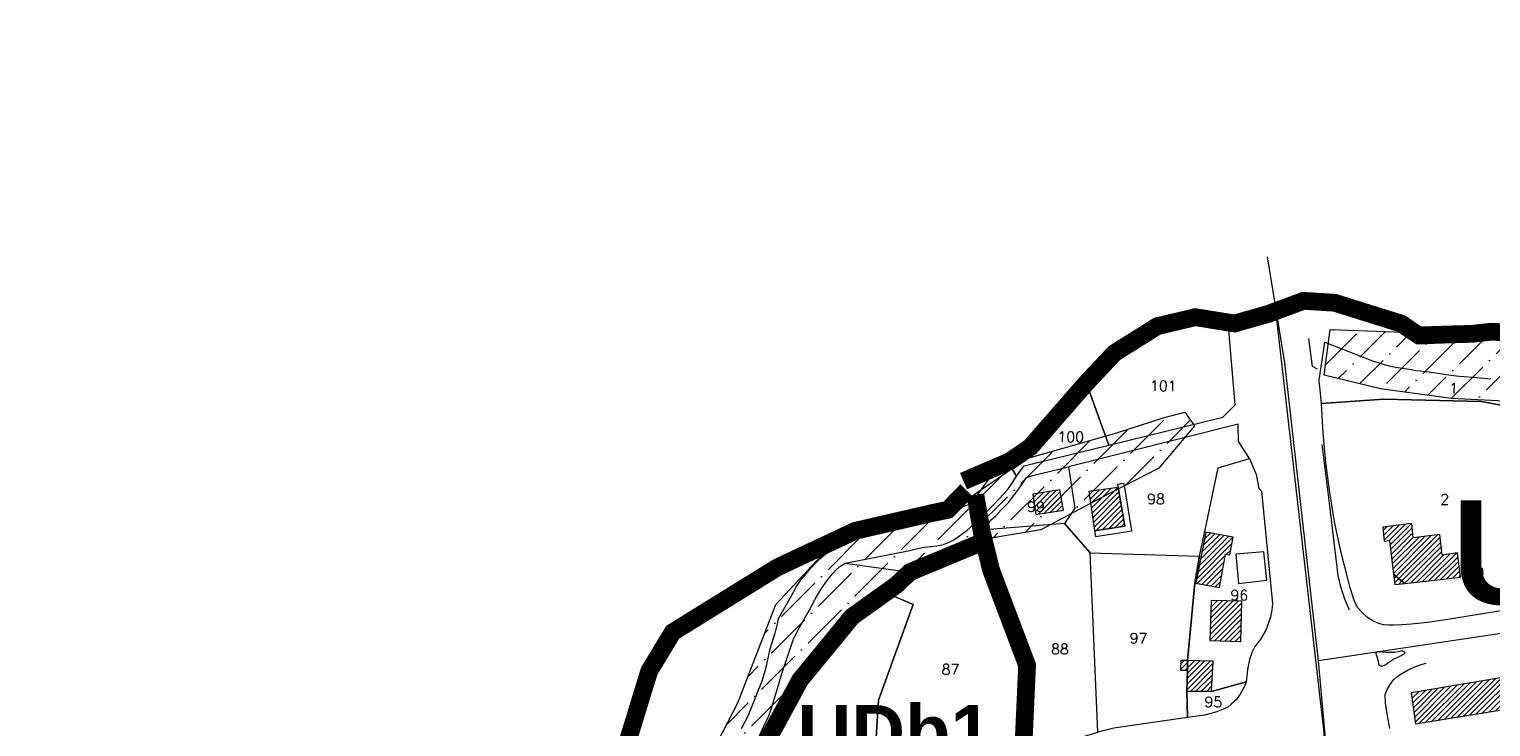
# Model space of a CAD drawing. Header units: metres. Extents: x 578835 to 593571, y 248557 to 255108.
# Tile 114 of 251: x 582712 to 583205, y 252823 to 253059. Entities that reach past the tile are written whole.
import ezdxf

# ---------------------------------------------------------------- set-up
doc = ezdxf.new("R2010")
doc.units = ezdxf.units.M
doc.linetypes.add('CACHEX2', pattern=[0.75, 0.5, -0.25])
doc.linetypes.add('SOLID_LINE', pattern=[0])
for name, color, linetype, lineweight in [('Cad-BATIMENT_BATI_LEGER13', 7, 'SOLID_LINE', 0), ('Cad-BATIMENT_BATI_PRIVE12', 7, 'SOLID_LINE', 0), ('Cad-BATIMENT_BATI_PRIVE12_HACH', 7, 'SOLID_LINE', 0), ('Cad-HYDROGRAPHI_COURS_D_EAU28', 5, 'SOLID_LINE', 0), ('Cad-PARCELLAIRE_PARCELLE1', 250, 'SOLID_LINE', 0), ('Cad-RESEAU_ROUT_AXE_DE_VOIE26', 255, 'SOLID_LINE', 0), ('Cad-RESEAU_ROUT_LIMITE_DE_VOIE_P23', 8, 'SOLID_LINE', 0), ('Cad-TOPONYMIE_NUMERO_DE_PARCELL182', 250, 'SOLID_LINE', 0), ('PLU', 7, 'CACHEX2', 5), ('PPRI global - contour', 152, 'Continuous', 5), ('PPRI global - hachures', 152, 'Continuous', 5)]:
    doc.layers.add(name, color=color, linetype=linetype, lineweight=lineweight)
doc.layers.add('PLU nom', color=7, linetype='Continuous')
doc.styles.get("Standard").update_dxf_attribs({"font": 'arialbd_0.ttf', "height": 50})
doc.styles.add('TEXTSTYLE_45_11', font='txt.shx', dxfattribs={"oblique": 50})

msp = doc.modelspace()

# ---------------------------------------------------------------- hatches: boundary and pattern name
at = {"layer": 'Cad-BATIMENT_BATI_PRIVE12_HACH', "ltscale": 0.4}
h = msp.add_hatch(dxfattribs=at)
h.set_pattern_fill('ANSI31', color=256, scale=0.4, style=0)
h.paths.add_polyline_path([(583059.72, 252903.14), (583050.52, 252901.7), (583051.59, 252894.88), (583060.95, 252896.33)])
h = msp.add_hatch(dxfattribs=at)
h.set_pattern_fill('ANSI31', color=256, scale=0.4, style=0)
h.paths.add_polyline_path([(583081.59, 252890.92), (583079.35, 252904), (583069.48, 252902.62), (583071.42, 252889.29)])
h = msp.add_hatch(dxfattribs=at)
h.set_pattern_fill('ANSI31', color=256, scale=0.4, style=0)
h.paths.add_polyline_path([(583105.62, 252871.63), (583113.57, 252870.18), (583115.67, 252881.5), (583117.09, 252881.28), (583118.25, 252887.18), (583109.04, 252888.86)])
h = msp.add_hatch(dxfattribs=at)
h.set_pattern_fill('ANSI31', color=256, scale=0.4, style=0)
h.paths.add_polyline_path([(583188.06, 252888.1), (583179.08, 252887.01), (583178.61, 252891.77), (583168.81, 252890.62), (583169.21, 252885.86), (583171.08, 252886.12), (583172.36, 252874.74), (583176.25, 252871.61), (583190.13, 252873.11), (583195.02, 252873.74), (583194.02, 252881.91), (583188.88, 252881.14)])
h = msp.add_hatch(dxfattribs=at)
h.set_pattern_fill('ANSI31', color=256, scale=0.4, style=0)
h.paths.add_polyline_path([(583176.25, 252871.61), (583172.36, 252874.74), (583172.82, 252871.22)])
h = msp.add_hatch(dxfattribs=at)
h.set_pattern_fill('ANSI31', color=256, scale=0.4, style=0)
h.paths.add_polyline_path([(583202.46, 252876.59), (583198.29, 252876.13), (583198.53, 252874.26), (583202.7, 252874.61)])
h = msp.add_hatch(dxfattribs=at)
h.set_pattern_fill('ANSI31', color=256, scale=0.4, style=0)
h.paths.add_polyline_path([(583110.79, 252865.82), (583110.36, 252852.3), (583120.78, 252851.94), (583121.12, 252865.57)])
h = msp.add_hatch(dxfattribs=at)
h.set_pattern_fill('ANSI31', color=256, scale=0.4, style=0)
h.paths.add_polyline_path([(583102.77, 252845.54), (583100.53, 252845.58), (583100.48, 252842.33), (583102.86, 252842.31)])
h = msp.add_hatch(dxfattribs=at)
h.set_pattern_fill('ANSI31', color=256, scale=0.4, style=0)
h.paths.add_polyline_path([(583102.77, 252845.54), (583102.86, 252842.31), (583102.55, 252835.27), (583110.97, 252835.08), (583111.43, 252845.37)])
h = msp.add_hatch(dxfattribs=at)
h.set_pattern_fill('ANSI31', color=256, scale=0.4, style=0)
h.paths.add_polyline_path([(583228.09, 252842.94), (583178.35, 252834.67), (583179.88, 252824.21), (583229.81, 252832.28)])
at = {"layer": 'PPRI global - hachures', "ltscale": 0.4}
h = msp.add_hatch(dxfattribs=at)
h.set_pattern_fill('ANSI36', color=256, scale=2, style=0)
h.paths.add_polyline_path([(583693.47, 253031.19), (583677.29, 253027.15), (583659.5, 253009.36), (583649.79, 252997.23), (583629.56, 252972.97), (583602.87, 252964.88), (583581.83, 252966.5), (583555.95, 252981.05), (583526.82, 252987.52), (583492.85, 252981.05), (583457.25, 252970.54), (583441.88, 252959.22), (583432.98, 252951.13), (583403.73, 252938.16), (583379.46, 252934.12), (583352.81, 252952.78), (583302.82, 252943.26), (583278.08, 252938.37), (583247.07, 252935.92), (583219.06, 252932.66), (583191.87, 252934.02), (583167.96, 252937.28), (583148.93, 252941.87), (583150.97, 252957.33), (583188.54, 252955.95), (583227.37, 252954.34), (583249.21, 252961.61), (583268.63, 252967.28), (583313.12, 252968.08), (583348.72, 252980.21), (583380.27, 252999.62), (583428, 253019.84), (583461.97, 253027.12), (583495.95, 253023.07), (583525.88, 253016.6), (583558.24, 253003.66), (583585.75, 252999.62), (583602.74, 253006.09), (583593.84, 253017.41), (583597.88, 253031.16), (583621.34, 253041.67), (583643.19, 253056.23), (583692.53, 253058.65)])
h = msp.add_hatch(dxfattribs=at)
h.set_pattern_fill('ANSI36', color=256, scale=2, style=0)
h.paths.add_polyline_path([(583105.19, 252924.83), (583093.12, 252910.44), (583073.42, 252900.42), (583053.22, 252889.69), (583028.95, 252885.65), (583010.42, 252876.32), (582989.36, 252860.7), (582970.85, 252838.29), (582949.67, 252799.93), (582927.83, 252768.4), (582916.5, 252752.22), (582901.94, 252726.35), (582878.48, 252716.64), (582828.32, 252702.09), (582776.55, 252691.58), (582755.08, 252697.1), (582724.34, 252715.7), (582694.41, 252733.49), (582657.2, 252735.91), (582587.62, 252737.53), (582535.85, 252736.72), (582501.87, 252736.72), (582481.65, 252724.59), (582445.24, 252709.23), (582411.27, 252695.48), (582367.58, 252682.54), (582331.18, 252688.2), (582316.62, 252692.25), (582315.81, 252696.29), (582359.49, 252692.25), (582391.85, 252697.91), (582474.37, 252731.87), (582496.21, 252744), (582528.57, 252747.23), (582649.92, 252748.04), (582696.03, 252745.62), (582730.81, 252726.21), (582768.03, 252706.8), (582791.49, 252705.18), (582850.54, 252720.55), (582889.37, 252731.87), (582907.98, 252753.7), (582920.11, 252777.96), (582935.49, 252801.41), (582950.86, 252831.33), (582963.8, 252864.49), (582980.62, 252882.59), (583002.28, 252893.15), (583026.09, 252898.45), (583048.59, 252913.73), (583078.92, 252922.39), (583094.63, 252927.53), (583101.94, 252929.43)])

# ---------------------------------------------------------------- linework, layer by layer
at = {"layer": 'Cad-BATIMENT_BATI_LEGER13'}
for points in [[(583081.46, 252905.29), (583079.18, 252904.99), (583079.35, 252904), (583081.59, 252890.92), (583071.42, 252889.29), (583071.75, 252887.43), (583083.95, 252889.33), (583081.46, 252905.29), (583081.46, 252905.29)], [(583081.46, 252905.29), (583079.18, 252904.99), (583079.35, 252904), (583081.59, 252890.92), (583071.42, 252889.29), (583071.75, 252887.43), (583083.95, 252889.33), (583081.46, 252905.29), (583081.46, 252905.29)], [(583120.04, 252871.61), (583129.58, 252872.74), (583128.64, 252882.25), (583119.13, 252881.46), (583120.04, 252871.61), (583120.04, 252871.61)], [(583120.04, 252871.61), (583129.58, 252872.74), (583128.64, 252882.25), (583119.13, 252881.46), (583120.04, 252871.61), (583120.04, 252871.61)]]:
    msp.add_lwpolyline(points, close=True, dxfattribs=at)
at = {"layer": 'Cad-BATIMENT_BATI_PRIVE12'}
for points in [[(583059.72, 252903.14), (583050.52, 252901.7), (583051.59, 252894.88), (583060.95, 252896.33), (583059.72, 252903.14), (583059.72, 252903.14)], [(583081.59, 252890.92), (583079.35, 252904), (583069.48, 252902.62), (583071.42, 252889.29), (583081.59, 252890.92), (583081.59, 252890.92)], [(583105.62, 252871.63), (583113.57, 252870.18), (583115.67, 252881.5), (583117.09, 252881.28), (583118.25, 252887.18), (583109.04, 252888.86), (583105.62, 252871.63), (583105.62, 252871.63)], [(583188.06, 252888.1), (583179.08, 252887.01), (583178.61, 252891.77), (583168.81, 252890.62), (583169.21, 252885.86), (583171.08, 252886.12), (583172.36, 252874.74), (583176.25, 252871.61), (583190.13, 252873.11), (583195.02, 252873.74), (583194.02, 252881.91), (583188.88, 252881.14), (583188.06, 252888.1), (583188.06, 252888.1)], [(583176.25, 252871.61), (583172.36, 252874.74), (583172.82, 252871.22), (583176.25, 252871.61), (583176.25, 252871.61)], [(583202.46, 252876.59), (583198.29, 252876.13), (583198.53, 252874.26), (583202.7, 252874.61), (583202.46, 252876.59), (583202.46, 252876.59)], [(583110.79, 252865.82), (583110.36, 252852.3), (583120.78, 252851.94), (583121.12, 252865.57), (583110.79, 252865.82), (583110.79, 252865.82)], [(583102.77, 252845.54), (583100.53, 252845.58), (583100.48, 252842.33), (583102.86, 252842.31), (583102.77, 252845.54), (583102.77, 252845.54)], [(583102.77, 252845.54), (583102.86, 252842.31), (583102.55, 252835.27), (583110.97, 252835.08), (583111.43, 252845.37), (583102.77, 252845.54), (583102.77, 252845.54)], [(583228.09, 252842.94), (583178.35, 252834.67), (583179.88, 252824.21), (583229.81, 252832.28), (583228.09, 252842.94), (583228.09, 252842.94)]]:
    msp.add_lwpolyline(points, close=True, dxfattribs=at)
at = {"layer": 'Cad-HYDROGRAPHI_COURS_D_EAU28'}
msp.add_lwpolyline([(582957.76, 252819.29), (582959.72, 252823.36), (582961.4, 252826.94), (582962.4, 252829.82), (582963.43, 252833.24), (582964.66, 252837.25), (582965.83, 252841.14), (582967.99, 252847.78), (582969.57, 252852.6), (582971.56, 252856.33), (582975.16, 252862.65), (582977, 252866.26), (582978.95, 252869.54), (582980.42, 252871.67), (582981.83, 252873.57), (582982.95, 252874.9), (582984.08, 252876.21), (582985.39, 252877.32), (582987.19, 252878.48), (583002.19, 252881.4), (583008.43, 252882.59), (583011.18, 252883.26), (583013.86, 252883.82), (583018.1, 252884.29), (583020.38, 252884.7), (583022.29, 252885.53), (583024.1, 252886.46), (583025.83, 252887.61), (583028.3, 252889.48), (583030.68, 252891.58), (583030.68, 252891.58), (583030.68, 252891.58), (583033.67, 252894.39), (583036.47, 252897.3), (583039.36, 252900.22), (583041.99, 252903.22), (583043.62, 252905.48), (583045.07, 252907.83), (583043.36, 252910.58), (583042.77, 252912.65), (583041.85, 252914.8), (583038.72, 252910.86), (583036.04, 252907.41), (583032.8, 252902.79), (583031.02, 252900.31), (583029.21, 252898.25), (583024.65, 252896.76), (583019.52, 252895.89), (583015.32, 252894.98), (583013.22, 252894.47), (583008.83, 252893.66), (583002.17, 252892.54), (582997.91, 252892.19), (582995.15, 252891.63), (582990.66, 252889.24), (582985.76, 252885.72), (582982.76, 252883.24), (582978.13, 252879.39), (582974.85, 252876.11), (582972.84, 252873.6), (582971.95, 252872.52), (582970.62, 252870.52), (582969.63, 252868.54), (582964.38, 252859.41), (582964.3, 252858.4), (582963.45, 252854.76), (582962.21, 252850.87), (582961.63, 252848.93), (582960.12, 252842.33), (582959.03, 252838.56), (582955.36, 252829.23), (582954.32, 252826.81), (582952.05, 252822.49)], dxfattribs=at)
at = {"layer": 'Cad-PARCELLAIRE_PARCELLE1'}
for points in [[(583076.26, 252918.23), (583114.71, 252927.68), (583118.9, 252931.82), (583116.55, 252959.83), (583114.92, 252960.58), (583110.67, 252961.23), (583105.46, 252961.35), (583100.86, 252961.19), (583097.25, 252960.11), (583092.62, 252958.27), (583088.34, 252956.25), (583084.88, 252954.28), (583081.04, 252951.84), (583078.21, 252949.27), (583074.99, 252946.32), (583071.59, 252942.7), (583068.67, 252939.12), (583076.26, 252918.23), (583076.26, 252918.23)], [(583076.26, 252918.23), (583068.67, 252939.12), (583059.74, 252928.67), (583049.7, 252917.47), (583043.36, 252910.58), (583045.07, 252907.83), (583047.58, 252911.27), (583076.26, 252918.23), (583076.26, 252918.23)], [(583061.25, 252891.79), (583069.89, 252881.92), (583106.83, 252880.76), (583108.69, 252889.16), (583113.16, 252910.61), (583123.78, 252913.72), (583120, 252919.54), (583119.93, 252925.33), (583062.61, 252910.96), (583064.76, 252896.98), (583061.25, 252891.79), (583061.25, 252891.79)], [(583122.64, 252838.38), (583110.97, 252835.08), (583102.55, 252835.27), (583102.86, 252842.31), (583102.77, 252845.54), (583105.28, 252871.71), (583106.83, 252880.76), (583108.69, 252889.16), (583113.16, 252910.61), (583123.78, 252913.72), (583126.04, 252908.34), (583126.93, 252903.62), (583127.75, 252902.68), (583131.57, 252864.77), (583131.27, 252862.51), (583130.79, 252860.25), (583130.08, 252857.96), (583129.27, 252855.77), (583127.31, 252852.59), (583125.52, 252850.33), (583124.69, 252848.47), (583123.75, 252845.95), (583123.12, 252842.55), (583122.88, 252840.53), (583122.64, 252838.38), (583122.64, 252838.38)], [(583061.25, 252891.79), (583034.63, 252889.68), (583035.43, 252891.09), (583036.19, 252892.82), (583038.02, 252894.42), (583039.83, 252896.46), (583042.51, 252899.03), (583046.05, 252903.9), (583048.41, 252907.32), (583050.41, 252908.05), (583062.61, 252910.96), (583064.76, 252896.98), (583061.25, 252891.79), (583061.25, 252891.79)], [(583047, 252813.57), (583072.47, 252821.39), (583069.89, 252881.92), (583061.25, 252891.79), (583034.63, 252889.68), (583033.7, 252888.04), (583034.82, 252881.56), (583049.29, 252841.41), (583047.04, 252816.04), (583047, 252813.57), (583047, 252813.57)], [(583009.04, 252875.4), (583012.51, 252876.24), (583015.89, 252877.3), (583019.25, 252878.48), (583021.89, 252879.47), (583024.42, 252880.69), (583026.86, 252882.01), (583028.51, 252883.04), (583030.06, 252884.17), (583031.53, 252885.41), (583032.73, 252886.74), (583033.7, 252888.04), (583034.82, 252881.56), (583049.29, 252841.41), (583047.04, 252816.04), (583036.73, 252815.17), (583016.15, 252813.79), (582997.15, 252812.42), (582998.47, 252832.15), (583010.12, 252864.45), (583002.84, 252867.63), (583005.11, 252873.06), (583009.04, 252875.4), (583009.04, 252875.4)], [(583072.47, 252821.39), (583069.89, 252881.92), (583106.83, 252880.76), (583105.28, 252871.71), (583102.77, 252845.54), (583102.86, 252842.31), (583102.55, 252835.27), (583102.8, 252826.37), (583077.97, 252822.74), (583072.47, 252821.39), (583072.47, 252821.39)], [(583102.8, 252826.37), (583102.55, 252835.27), (583110.97, 252835.08), (583122.64, 252838.38), (583122.03, 252836.77), (583120.6, 252834.2), (583119.2, 252832.3), (583117.66, 252830.95), (583116.44, 252829.84), (583112.7, 252828.19), (583108.59, 252827.07), (583102.8, 252826.37), (583102.8, 252826.37)]]:
    msp.add_lwpolyline(points, close=True, dxfattribs=at)
for points in [[(583241.62, 252925.78), (583201.95, 252932.95), (583169.16, 252933.79), (583148.11, 252932.36), (583147.28, 252940.21), (583149.18, 252953.07), (583165.29, 252946.72), (583168.08, 252945.84), (583169.27, 252945.49), (583171.03, 252945.08), (583172.45, 252944.75), (583173.97, 252944.43), (583175.46, 252944.23), (583176.89, 252944.01), (583178.39, 252943.8), (583179.97, 252943.49), (583181.39, 252943.38), (583182.88, 252943.17), (583184.39, 252942.96), (583191.81, 252941.91), (583194.72, 252941.6), (583200.7, 252941.09), (583205.27, 252940.7)], [(583214.29, 252863.2), (583189.23, 252859.21), (583183.86, 252858.43), (583178.38, 252857.86), (583175.36, 252857.61), (583172.4, 252857.48), (583170.66, 252857.55), (583169, 252857.64), (583167.4, 252858.06), (583165.35, 252859), (583163.52, 252860.18), (583161.82, 252861.72), (583160.37, 252863.38), (583159.38, 252865.3), (583158.64, 252867.25), (583157.75, 252870.07), (583157.11, 252872.81), (583154.65, 252882.52), (583152.51, 252892.38), (583150.86, 252902.27), (583149.53, 252912.3), (583148.62, 252922.26), (583148.11, 252932.36), (583169.16, 252933.79), (583201.95, 252932.95), (583241.62, 252925.78)], [(582957.76, 252819.29), (582959.72, 252823.36), (582961.4, 252826.94), (582962.4, 252829.82), (582963.43, 252833.24), (582964.66, 252837.25), (582965.83, 252841.14), (582967.99, 252847.78), (582969.57, 252852.6), (582971.56, 252856.33), (582975.16, 252862.65), (582977, 252866.26), (582978.95, 252869.54), (582980.42, 252871.67), (582981.83, 252873.57), (582982.95, 252874.9), (582984.08, 252876.21), (582985.39, 252877.32), (582987.19, 252878.48), (583009.04, 252875.4), (583005.11, 252873.06), (583002.84, 252867.63), (583010.12, 252864.45), (582998.47, 252832.15), (582997.15, 252812.42)]]:
    msp.add_lwpolyline(points, dxfattribs=at)
at = {"layer": 'Cad-RESEAU_ROUT_AXE_DE_VOIE26'}
for points in [[(583182.64, 252565.75), (583173.31, 252635.1), (583169.65, 252642.63), (583168.05, 252652.79), (583166.07, 252664.94), (583163.35, 252684.73), (583160.57, 252704.4), (583157.54, 252726.39), (583155.12, 252755.27), (583149.18, 252821.84), (583147.08, 252845.43), (583135.74, 252946.09), (583129.78, 252981.85)], [(583215.04, 252305.79), (583205.17, 252385.49), (583197.44, 252441.11), (583185.51, 252525.38), (583175.14, 252602), (583170.44, 252642.77), (583169.38, 252652.04), (583161.96, 252709.75), (583156.86, 252742.36), (583151.47, 252790.26), (583148.86, 252822.21), (583132.77, 252962.71)], [(583698.71, 252924.03), (583669.97, 252923.3), (583629.51, 252921.89), (583586.87, 252917.51), (583562.61, 252914.27), (583493.03, 252902.7), (583413.45, 252889.02), (583318.2, 252872.93), (583265.19, 252863.91), (583214, 252855.46), (583147.08, 252845.43)]]:
    msp.add_lwpolyline(points, dxfattribs=at)
at = {"layer": 'Cad-RESEAU_ROUT_LIMITE_DE_VOIE_P23'}
for points in [[(583146.77, 252943.94), (583145.02, 252944.82), (583143.75, 252954.21)], [(583157.57, 252862.59), (583155.96, 252866.25), (583155.25, 252868.31), (583154.61, 252870.4), (583153.72, 252874.22), (583150.72, 252898.63), (583148.27, 252918.49)], [(583174.57, 252848.71), (583174.99, 252848.82), (583175.42, 252848.8), (583175.74, 252848.73), (583176.02, 252848.55), (583176.21, 252848.32), (583176.26, 252848.03), (583176.04, 252847.78), (583175.72, 252847.62), (583174.14, 252846.8), (583174.03, 252846.75), (583172.54, 252846.05), (583170.45, 252844.7), (583169.89, 252844.27), (583169.29, 252843.83), (583168.6, 252843.63), (583168.17, 252843.66), (583167.75, 252843.83), (583167.48, 252844.21), (583167.39, 252844.68), (583167.31, 252845.13), (583166.89, 252846.82), (583166.65, 252847.34), (583166.5, 252847.91), (583166.55, 252848.19), (583166.68, 252848.43), (583167.03, 252848.57), (583167.4, 252848.59), (583168.56, 252848.51), (583170.07, 252848.36), (583171.4, 252848.34), (583172.74, 252848.42), (583174.57, 252848.71)], [(583174.57, 252848.71), (583174.99, 252848.82), (583175.42, 252848.8), (583175.74, 252848.73), (583176.02, 252848.55), (583176.21, 252848.32), (583176.26, 252848.03), (583176.04, 252847.78), (583175.72, 252847.62), (583174.14, 252846.8), (583174.03, 252846.75), (583172.54, 252846.05), (583170.45, 252844.7), (583169.89, 252844.27), (583169.29, 252843.83), (583168.6, 252843.63), (583168.17, 252843.66), (583167.75, 252843.83), (583167.48, 252844.21), (583167.39, 252844.68), (583167.31, 252845.13), (583166.89, 252846.82), (583166.65, 252847.34), (583166.5, 252847.91), (583166.55, 252848.19), (583166.68, 252848.43), (583167.03, 252848.57), (583167.4, 252848.59), (583168.56, 252848.51), (583170.07, 252848.36), (583171.4, 252848.34), (583172.74, 252848.42), (583174.57, 252848.71)], [(583171.16, 252822.61), (583170.32, 252826.88), (583169.98, 252829.04), (583169.73, 252831.21), (583169.59, 252834.13), (583170.3, 252835.75), (583171.17, 252837.29), (583171.8, 252838.26), (583172.53, 252839.18), (583173.52, 252840.08), (583174.6, 252840.87), (583175.96, 252841.68), (583177.37, 252842.39), (583179.55, 252843.38), (583181.78, 252844.21), (583183.38, 252844.64)]]:
    msp.add_lwpolyline(points, dxfattribs=at)
at = {"layer": 'PLU', "color": 7, "ltscale": 2, "const_width": 6}
for points in [[(583211.88, 252956.22), (583205.48, 252956.56), (583198.94, 252955.84), (583189.95, 252955.59), (583180.97, 252955.28), (583174.98, 252959.3), (583152.5, 252966.33), (583142.01, 252966.98), (583130.03, 252962.54), (583118.72, 252959.33), (583105.44, 252961.46), (583092.62, 252958.43), (583078.18, 252949.38), (583068.66, 252939.29), (583049.71, 252917.59), (583042.74, 252912.82), (583027.14, 252906.11)], [(582768.94, 252704.26), (582821.8, 252707.58), (582865.65, 252726.74), (582881.78, 252747.36), (582906.38, 252794.41), (582920.97, 252841.97), (582928.93, 252855.13), (582964.31, 252877.03), (582990.63, 252889.36), (583016.22, 252895.26), (583021.87, 252896.43), (583028.22, 252902.95)], [(583185.51, 252525.38), (583159.44, 252532.67), (583156.65, 252564.95), (583115.72, 252592.5), (583117.11, 252594.45), (583110.71, 252596.39), (583090.38, 252611.14), (583089.27, 252617.26), (583083.1, 252629.35), (583066.95, 252687.23), (583063.44, 252695.8), (583090.69, 252718.42), (583069.86, 252737.72), (583059.56, 252748.64), (583050.51, 252756.45), (583047.38, 252762.69), (583041.14, 252768.3), (583045.51, 252789.52), (583047.25, 252813.65), (583048.63, 252843.96), (583036.46, 252876.1), (583033.33, 252888.89), (583031.14, 252901.49)], [(582750.55, 252672.26), (582796.22, 252674.89), (582834.38, 252684.6), (582863.58, 252697.72), (582874.01, 252705.31), (582885.17, 252713.42), (582891.75, 252718.14), (582902.13, 252734), (582932.56, 252774.53), (582951.92, 252802.24), (582972.01, 252839.08), (582989.46, 252860.33), (583004.51, 252871.08), (583009.04, 252875.4), (583034.08, 252885.81)]]:
    msp.add_lwpolyline(points, dxfattribs=at)
at = {"layer": 'PPRI global - contour'}
for points in [[(583219.06, 252932.66), (583191.87, 252934.02), (583167.96, 252937.28), (583148.93, 252941.87), (583150.97, 252957.33), (583188.54, 252955.95), (583227.37, 252954.34)], [(582935.49, 252801.41), (582950.86, 252831.33), (582963.8, 252864.49), (582980.62, 252882.59), (583002.28, 252893.15), (583026.09, 252898.45), (583048.59, 252913.73), (583078.92, 252922.39), (583094.63, 252927.53), (583101.94, 252929.43), (583105.19, 252924.83), (583093.12, 252910.44), (583073.42, 252900.42), (583053.22, 252889.69), (583028.95, 252885.65), (583010.42, 252876.32), (582989.36, 252860.7), (582970.85, 252838.29), (582949.67, 252799.93)]]:
    msp.add_lwpolyline(points, dxfattribs=at).dxf.unprotected_set("ltscale", 0)

# ---------------------------------------------------------------- texts
at = {"layer": 'Cad-TOPONYMIE_NUMERO_DE_PARCELL182', "style": 'TEXTSTYLE_45_11'}
for s, height, p in [('101', 3.491, (583090.14, 252936.56)), ('1', 3.49, (583191.17, 252935.73)), ('100', 3.491, (583058.86, 252919.35)), ('99', 3.491, (583048.63, 252895.75)), ('98', 3.491, (583089.17, 252898.35)), ('2', 3.49, (583188.2, 252898.25)), ('96', 3.491, (583117.3, 252865.92)), ('97', 3.491, (583083.24, 252851.37)), ('88', 3.491, (583056.72, 252847.71)), ('87', 3.491, (583019.75, 252840.84)), ('95', 3.491, (583108.52, 252829.85))]:
    msp.add_text(s, height=height, rotation=359.5887, dxfattribs=at).set_placement(p)
at = {"layer": 'PLU nom', "width": 195.3422, "attachment_point": 2}
for s, insert, char_height in [('UBa', (583240.99, 252899.64), 35), ('UDb1', (583003.9, 252830.57), 18)]:
    msp.add_mtext(s, dxfattribs=dict(at, insert=insert, char_height=char_height))

doc.saveas('drawing.dxf')
